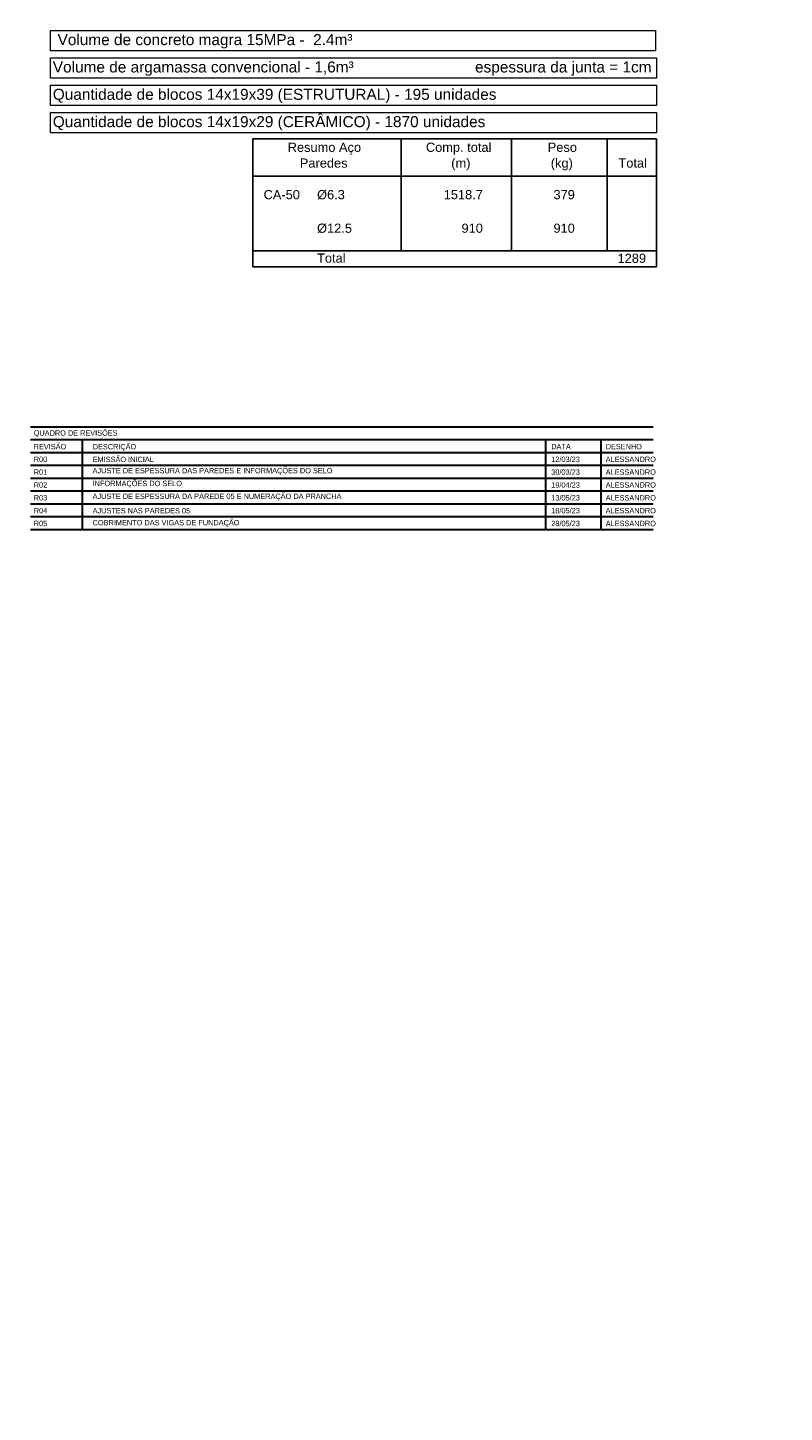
# Model space of a CAD drawing. Header units: millimetres. Extents: x 83 to 471, y -739 to 93.
# Tile 44 of 185: x 195 to 215, y -646 to -608. Entities that reach past the tile are written whole.
import ezdxf
from ezdxf.enums import TextEntityAlignment as Align

# ---------------------------------------------------------------- set-up
doc = ezdxf.new("R2010")
doc.units = ezdxf.units.MM
for name, color, linetype, lineweight in [('__MAGNUS.Selo', 7, 'Continuous', 30), ('COTAS', 250, 'Continuous', 5), ('PECA_COMPLETA', 7, 'Continuous', 0)]:
    doc.layers.add(name, color=color, linetype=linetype, lineweight=lineweight)
doc.layers.add('Selo', color=7, linetype='Continuous')
doc.styles.add('Arial', font='arial.ttf')
doc.styles.add('Arial Narrow', font='ARIALN.TTF')

msp = doc.modelspace()

# ---------------------------------------------------------------- linework, layer by layer
at = {"layer": '__MAGNUS.Selo'}
for p, q in [((211.64069, -618.9642), (194.66569, -618.9642)), ((211.64069, -619.31388), (194.66569, -619.31388)), ((196.07277, -619.31388), (196.07277, -621.7616)), ((208.70697, -619.31388), (208.70697, -621.7616)), ((210.20697, -619.31388), (210.20697, -621.7616)), ((211.64069, -619.66355), (194.66569, -619.66355)), ((211.64069, -620.01323), (194.66569, -620.01323)), ((211.64069, -620.3629), (194.66569, -620.3629)), ((211.64069, -620.71257), (194.66569, -620.71257)), ((211.64069, -621.06225), (194.66569, -621.06225)), ((211.64069, -621.41192), (194.66569, -621.41192)), ((211.64069, -621.7616), (194.66569, -621.7616))]:
    msp.add_line(p, q, dxfattribs=at)
at = {"layer": 'PECA_COMPLETA'}
for points in [[(195.2149, -608.16173), (211.698, -608.16173), (211.698, -608.70947), (195.2149, -608.70947)], [(195.2149, -608.90657), (211.72592, -608.90657), (211.72592, -609.45431), (195.2149, -609.45431)], [(195.2149, -609.6514), (211.72592, -609.6514), (211.72592, -610.19914), (195.2149, -610.19914)], [(195.2149, -610.39624), (211.72592, -610.39624), (211.72592, -610.94398), (195.2149, -610.94398)]]:
    msp.add_lwpolyline(points, close=True, dxfattribs=at)
at = {"layer": 'Selo'}
for p, q in [((204.77211, -614.16241), (204.77211, -611.11114)), ((207.77248, -614.16241), (207.77248, -611.11114)), ((210.38134, -614.16241), (210.38134, -611.11114)), ((200.72592, -612.13057), (211.72592, -612.13057)), ((200.72592, -614.16241), (211.72592, -614.16241)), ((200.72592, -614.59682), (211.72592, -614.59682))]:
    msp.add_line(p, q, dxfattribs=at)
msp.add_lwpolyline([(200.72592, -614.59682), (211.72592, -614.59682), (211.72592, -611.11114), (200.72592, -611.11114)], close=True, dxfattribs=at)

# ---------------------------------------------------------------- texts
at = {"layer": '__MAGNUS.Selo', "style": 'Arial Narrow'}
for s, p in [('QUADRO DE REVISÕES', (194.75716, -619.05212)), ('REVISÃO', (194.75716, -619.42443)), ('DESCRIÇÃO', (196.36487, -619.4262)), ('DATA', (208.8597, -619.42304)), ('DESENHO', (210.34307, -619.42304))]:
    msp.add_text(s, height=0.1455, dxfattribs=at).set_placement(p, align=Align.TOP_LEFT)
at = {"layer": '__MAGNUS.Selo', "char_height": 0.146, "attachment_point": 7, "style": 'Arial Narrow'}
for s, insert in [('EMISSÃO INICIAL ', (196.36118, -619.91932)), ('AJUSTE DE ESPESSURA DAS PAREDES E INFORMAÇÕES DO SELO', (196.36118, -620.26899)), ('INFORMAÇÕES DO SELO', (196.36118, -620.61866)), ('AJUSTE DE ESPESSURA DA PAREDE 05 E NUMERAÇÃO DA PRANCHA', (196.36118, -620.96834)), ('AJUSTES NAS PAREDES 05', (196.36118, -621.31801)), ('COBRIMENTO DAS VIGAS DE FUNDAÇÃO', (196.36118, -621.68668))]:
    msp.add_mtext(s, dxfattribs=dict(at, insert=insert))
at = {"layer": '__MAGNUS.Selo', "style": 'Arial Narrow', "width": 1}
for tag, text, p in [('R00', 'R00', (194.75716, -619.84232)), ('12/03/23', '00/00', (208.85956, -619.84232)), ('ALESSANDRO', 'Nome', (210.34331, -619.84232)), ('R01', 'R00', (194.75716, -620.19199)), ('30/03/23', '00/00', (208.85956, -620.19199)), ('ALESSANDRO', 'Nome', (210.34331, -620.19199)), ('R02', 'R00', (194.75716, -620.54167)), ('19/04/23', '00/00', (208.85956, -620.54167)), ('ALESSANDRO', 'Nome', (210.34331, -620.54167)), ('R03', 'R00', (194.75716, -620.89134)), ('13/05/23', '00/00', (208.85956, -620.89134)), ('ALESSANDRO', 'Nome', (210.34331, -620.89134)), ('R04', 'R00', (194.75836, -621.24102)), ('18/05/23', '00/00', (208.85956, -621.24102)), ('ALESSANDRO', 'Nome', (210.34331, -621.24102)), ('R05', 'R00', (194.75836, -621.59069)), ('28/05/23', '00/00', (208.85956, -621.59069)), ('ALESSANDRO', 'Nome', (210.34331, -621.59069))]:
    msp.add_attdef(tag, text=text, height=0.146, dxfattribs=at).set_placement(p, align=Align.MIDDLE_LEFT)
at = {"layer": 'COTAS', "color": 7, "char_height": 0.3, "attachment_point": 1, "style": 'Arial'}
for s, insert in [('Volume de concreto magra 15MPa -  2.4m³', (195.40643, -608.25774)), ('Volume de argamassa convencional - 1,6m³', (195.27641, -609.00258)), ('espessura da junta = 1cm', (206.78238, -609.00258)), ('Quantidade de blocos 14x19x39 (ESTRUTURAL) - 195 unidades  ', (195.27641, -609.74742)), ('Quantidade de blocos 14x19x29 (CERÂMICO) - 1870 unidades  ', (195.27641, -610.49225))]:
    msp.add_mtext_dynamic_manual_height_columns(s, width=13.4255193, gutter_width=10.6823, heights=[0], dxfattribs=dict(at, insert=insert))
at = {"layer": 'Selo', "style": 'Arial'}
for s, p in [('Resumo Aço', (201.67787, -611.46569)), ('Comp. total', (205.44313, -611.46569)), ('Peso', (208.7635, -611.46569)), ('Paredes', (202.00753, -611.8959)), ('(m)', (206.134, -611.8959)), ('(kg)', (208.84642, -611.8959)), ('Total', (210.69106, -611.8959)), ('CA-50', (201.02033, -612.7563)), ('%%C6.3', (202.47799, -612.7563)), ('%%C12.5', (202.47799, -613.67046)), ('Total', (202.47799, -614.48501))]:
    msp.add_text(s, height=0.25, dxfattribs=at).set_placement(p)
for s, p in [('1518.7', (206.99634, -612.7563)), ('379', (209.50245, -612.7563)), ('910', (206.99634, -613.67046)), ('910', (209.50245, -613.67046)), ('1289', (211.44334, -614.49053))]:
    msp.add_text(s, height=0.25, dxfattribs=at).set_placement(p, align=Align.RIGHT)

doc.saveas('drawing.dxf')
